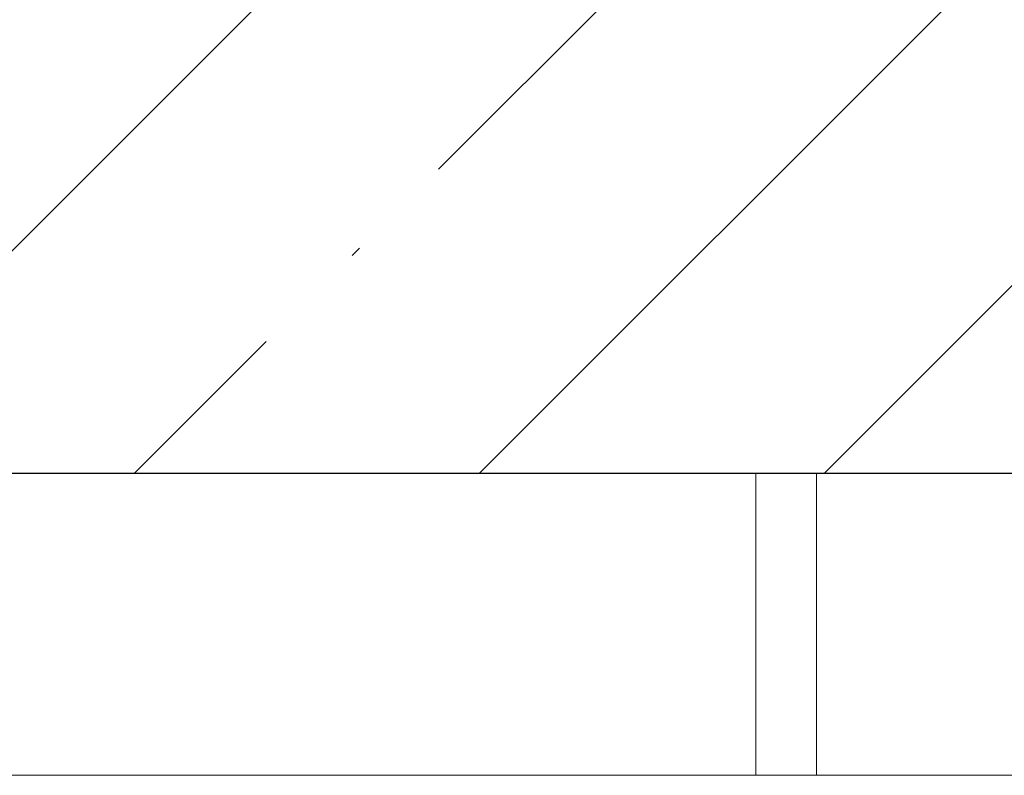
# Model space of a CAD drawing. Header units: millimetres. Extents: x 786 to 42540, y -7760 to 3796.
# Tile 250 of 256: x 40487 to 40812, y -6100 to -5850. Entities that reach past the tile are written whole.
import ezdxf

# ---------------------------------------------------------------- set-up
doc = ezdxf.new("R2010")
doc.units = ezdxf.units.MM
for name, color, linetype, lineweight in [('A-DETL-GENF', 7, 'Continuous', 13), ('A-FLOR', 7, 'Continuous', 13), ('A-FLOR-PATT', 7, 'Continuous', 25), ('A-WALL', 7, 'Continuous', 13), ('I-WALL', 7, 'Continuous', 13)]:
    doc.layers.add(name, color=color, linetype=linetype, lineweight=lineweight)

# ---------------------------------------------------------------- blocks, each defined once
blk = doc.blocks.new('Наметкина 10_РД_АР_П_Отделка_R21_rvt-1-Разрез по Рампе Р1_фрагмент пола')
at = {"layer": 'A-WALL'}
for p, q in [((82090, -6100), (82090, -6000)), ((82110, -6000), (82110, -6100))]:
    blk.add_line(p, q, dxfattribs=at)
blk = doc.blocks.new('Линия разрыва - М 1_50-5314776-Разрез по Рампе Р1_фрагмент пола')
at = {"layer": 'A-DETL-GENF', "lineweight": 5}
blk.add_line((83800, -6100), (80587.61, -6100), dxfattribs=at)

msp = doc.modelspace()

# ---------------------------------------------------------------- hatches: boundary and pattern name
at = {"layer": 'A-FLOR-PATT', "lineweight": 5}
h = msp.add_hatch(dxfattribs=at)
h.set_pattern_fill('FP_8', color=256, style=0, pattern_type=2)
h.set_pattern_definition([(45, (48694.21, -5700), (-114.0493, 114.0493), []), (45, (48808.26, -5700), (-114.0493, 114.0493), [201.613, -40.323, 3.353, -36.97])])
h.paths.add_polyline_path([(42440.27, -6000), (42440.27, -5750), (37240.27, -5750), (37240.27, -6000), (41291.34, -6000)])

# ---------------------------------------------------------------- linework, layer by layer
at = {"layer": 'A-FLOR', "lineweight": 25}
msp.add_line((37240.27, -6000), (42440.27, -6000), dxfattribs=at)
at = {"layer": 'I-WALL'}
msp.add_line((40750.27, -6100), (40750.27, -6000), dxfattribs=at)

# ---------------------------------------------------------------- block references
at = {"lineweight": 5}
msp.add_blockref('Наметкина 10_РД_АР_П_Отделка_R21_rvt-1-Разрез по Рампе Р1_фрагмент пола', (-41359.73, 0), dxfattribs=at)
at = {"layer": 'A-DETL-GENF'}
msp.add_blockref('Линия разрыва - М 1_50-5314776-Разрез по Рампе Р1_фрагмент пола', (-41359.73, 0), dxfattribs=at)

doc.saveas('drawing.dxf')
